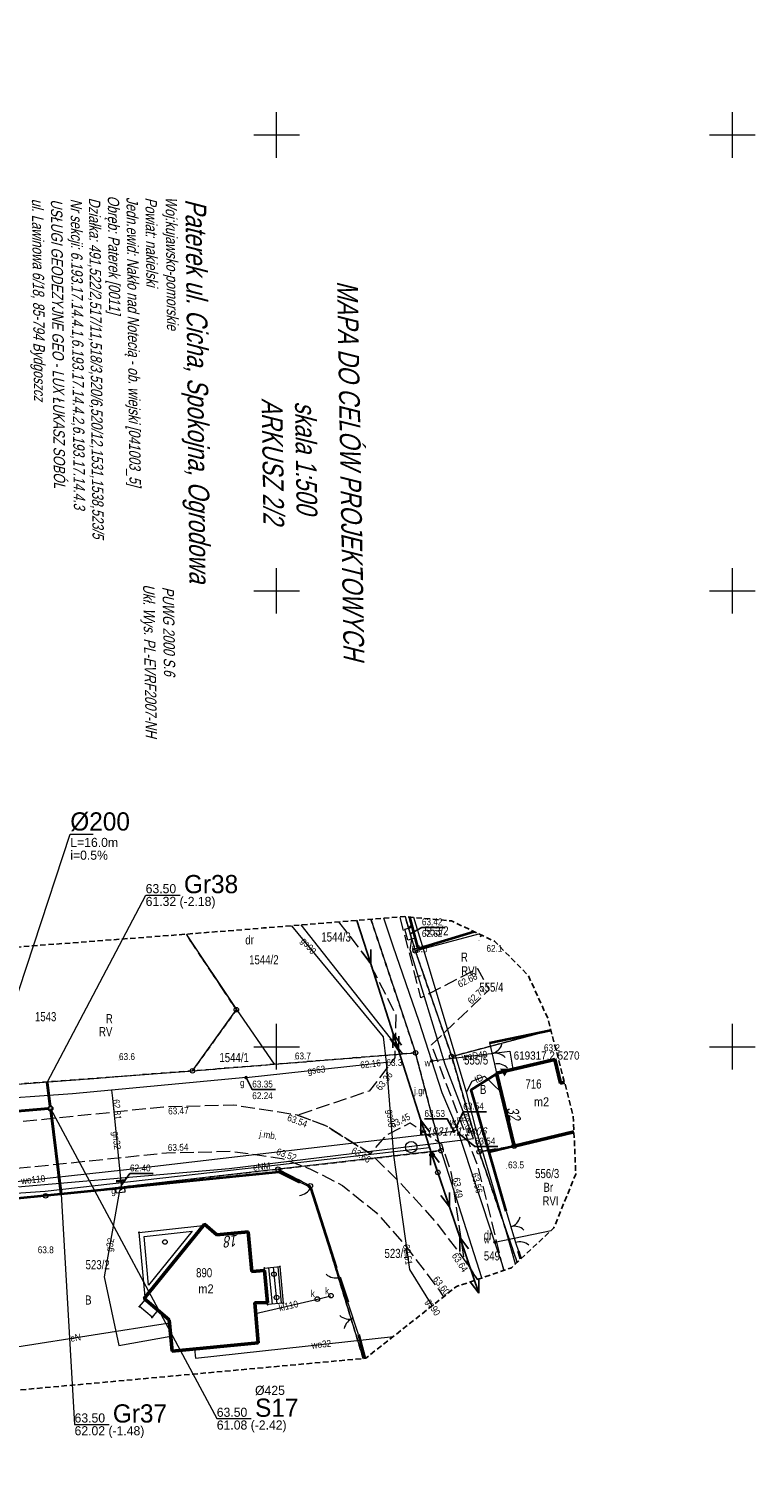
# Model space of a CAD drawing. Header units: metres. Extents: x 6473643 to 6474152, y 5887143 to 5887462.
# Tile 35 of 35: x 6474073 to 6474152, y 5887303 to 5887462. Entities that reach past the tile are written whole.
import ezdxf
from ezdxf.enums import TextEntityAlignment as Align

# ---------------------------------------------------------------- set-up
doc = ezdxf.new("R2010")
doc.units = ezdxf.units.M
doc.header["$MEASUREMENT"] = 0
for name, pattern in [('0.5_0.5', [1, 0.5, -0.5]), ('1.0_0.5', [1.5, 1, -0.5]), ('1.5_0.5', [2, 1.5, -0.5]), ('2', [0.9, 0.6, -0.3]), ('219-500', [0]), ('otob_500', [0]), ('otof_500', [0]), ('suep_nn_500', [0]), ('supp_500', [1, 0.5, -0.5])]:
    doc.linetypes.add(name, pattern=pattern)
doc.layers.get('0').update_dxf_attribs({"color": 2, "linetype": 'CONTINUOUS', "lineweight": 5})
for name, color, linetype in [('000 Inne (niezydentyfikowane)', 7, 'CONTINUOUS'), ('121-Punkt osnowy szczegółowej', 7, 'CONTINUOUS'), ('121-Punkt osnowy szczegółowej-Atr103', 7, 'CONTINUOUS'), ('122-Punkt osnowy szczegółowej', 7, 'CONTINUOUS'), ('122-Punkt osnowy szczegółowej-Atr103', 7, 'CONTINUOUS'), ('202-punkt graniczny', 7, 'CONTINUOUS'), ('203-punkt graniczny', 7, 'CONTINUOUS'), ('209-oznaczenie konturu klasyfikacyjnego', 7, 'CONTINUOUS'), ('210-oznaczenie konturu użytku gruntowego', 7, 'CONTINUOUS'), ('211-numer działki ewidencyjnej', 7, 'CONTINUOUS'), ('217-kontur klasyfikacyjny', 7, 'CONTINUOUS'), ('218-kontur użytku gruntowego', 7, 'CONTINUOUS'), ('219-działka ewidencyjna', 7, 'CONTINUOUS'), ('238-Punkt adresowy budynku', 7, 'CONTINUOUS'), ('311-podpora', 7, 'CONTINUOUS'), ('312-budynek ewidencyjny', 7, 'CONTINUOUS'), ('312-oznaczenie budynku ewidencyjnego', 7, 'CONTINUOUS'), ('312-oznaczenie budynku ewidencyjnego-Atr117', 7, 'CONTINUOUS'), ('352-schody', 7, 'CONTINUOUS'), ('995-Tekst dodatkowy duży', 7, 'CONTINUOUS'), ('996-Tekst dodatkowy mały', 7, 'CONTINUOUS'), ('brama', 7, 'CONTINUOUS'), ('furtka', 7, 'CONTINUOUS'), ('inny obiekt trwale związany z budynkiem (powierzchnia)', 7, 'CONTINUOUS'), ('jezdnia', 7, 'CONTINUOUS'), ('jezdnia-Atr17', 7, 'CONTINUOUS'), ('komora podziemna', 7, 'CONTINUOUS'), ('obudowa ochronna przewodu', 7, 'CONTINUOUS'), ('ogrodzenie trwałe', 7, 'CONTINUOUS'), ('pikieta naturalna', 7, 'CONTINUOUS'), ('pikieta naturalna-Atr2', 7, 'CONTINUOUS'), ('pikieta sztuczna', 7, 'CONTINUOUS'), ('pikieta sztuczna-Atr2', 7, 'CONTINUOUS'), ('przewód elektroenergetyczny niskiego napięcia', 7, 'CONTINUOUS'), ('przewód elektroenergetyczny podziemny', 7, 'CONTINUOUS'), ('przewód elektroenergetyczny podziemny-Atr1', 7, 'CONTINUOUS'), ('przewód gazowy', 7, 'CONTINUOUS'), ('przewód gazowy-Atr1', 7, 'CONTINUOUS'), ('przewód kanalizacyjny', 7, 'CONTINUOUS'), ('przewód kanalizacyjny-Atr1', 7, 'CONTINUOUS'), ('przewód telekomunikacyjny podziemny', 7, 'CONTINUOUS'), ('przewód telekomunikacyjny podziemny-Atr1', 7, 'CONTINUOUS'), ('przewód wodociągowy', 7, 'CONTINUOUS'), ('przewód wodociągowy-Atr1', 7, 'CONTINUOUS'), ('Punkt budynku', 7, 'CONTINUOUS'), ('rzedna', 7, 'CONTINUOUS'), ('rzedna-Atr2', 7, 'CONTINUOUS'), ('rzedna-Atr3', 7, 'CONTINUOUS'), ('SJ_16_Liczby', 7, 'CONTINUOUS'), ('SJ_27_Wymiary', 7, 'CONTINUOUS'), ('SJ_5_Węzły_1', 7, 'CONTINUOUS'), ('skarpa nieumocniona', 7, 'CONTINUOUS'), ('studnia kanalizacyjna', 7, 'CONTINUOUS'), ('studnia kanalizacyjna-Atr17', 7, 'CONTINUOUS'), ('szafa gazowa lub kontener', 7, 'CONTINUOUS'), ('szafa gazowa lub kontener-Atr17', 7, 'CONTINUOUS'), ('słup przewodów napowietrznych', 7, 'CONTINUOUS'), ('taras', 7, 'CONTINUOUS'), ('Wstawianie ramki sekcyjnej z opisem', 7, 'CONTINUOUS'), ('Zakres', 7, 'CONTINUOUS'), ('zasuwa lub zawór', 7, 'CONTINUOUS'), ('zasuwa lub zawór-Atr17', 7, 'CONTINUOUS')]:
    doc.layers.add(name, color=color, linetype=linetype)
for name, color, linetype, lineweight in [('SJ_19_Opis_Pz_1', 7, 'CONTINUOUS', 20), ('SJ_26_Teksty', 7, 'CONTINUOUS', 20), ('SJ_28_Linie_odn', 7, 'CONTINUOUS', 20), ('SJ_8_KS_GRAWITA_1', 34, 'CONTINUOUS', 40), ('SJ_8_KS_PRZYŁĄCZA', 40, 'CONTINUOUS', 40)]:
    doc.layers.add(name, color=color, linetype=linetype, lineweight=lineweight)
doc.styles.add('OPISOWY', font='GOTHIC.TTF')
doc.styles.get("Standard").update_dxf_attribs({"font": 'Working1250', "width": 0.75})
doc.linetypes.add('902-500', pattern='A,3.75,0,[1,ksztalty.shx,S=0.5,R=0,X=0,Y=0],3.75', length=7.5)

# ---------------------------------------------------------------- blocks, each defined once
blk = doc.blocks.new('311')
at = {"color": 0, "linetype": 'Continuous', "lineweight": 0}
blk.add_circle((0, 0), 0.25, dxfattribs=at)
blk = doc.blocks.new('PUNKTBUD')
at = {"color": 0}
blk.add_circle((0, 0), 0.045, dxfattribs=at)
blk = doc.blocks.new('202')
at = {"color": 0, "linetype": 'Continuous', "lineweight": 0}
blk.add_circle((0, 0), 0.25, dxfattribs=at)
blk = doc.blocks.new('203')
at = {"linetype": 'Continuous', "lineweight": 0}
h = blk.add_hatch(color=0, dxfattribs=at)
edge = h.paths.add_edge_path()
edge.add_arc((0, 0), 0.045, 0, 360)
blk = doc.blocks.new('PW01')
at = {"linetype": 'Continuous', "lineweight": 13}
h = blk.add_hatch(color=0, dxfattribs=at)
edge = h.paths.add_edge_path()
edge.add_arc((0, 0), 0.045, 0, 360)
blk = doc.blocks.new('SUEP1')
at = {"color": 0, "linetype": 'Continuous'}
for p, q in [((0, 0), (5, 0)), ((5, 0), (3.5, 0.5)), ((5, 0), (3.5, -0.5)), ((5, 0), (15, 0)), ((15, 0), (13.5, 0.5)), ((15, 0), (13.5, -0.5))]:
    blk.add_line(p, q, dxfattribs=at)
blk = doc.blocks.new('US25')
at = {"linetype": 'Continuous', "lineweight": 0}
h = blk.add_hatch(color=0, dxfattribs=at)
edge = h.paths.add_edge_path()
edge.add_arc((0, 0), 0.2, 0, 360)
blk = doc.blocks.new('OK04')
at = {"color": 0, "linetype": 'Continuous', "lineweight": 0}
blk.add_arc((1.5, 0.001), 1.5, 120, 180, dxfattribs=at)
blk = doc.blocks.new('US20')
at = {"color": 0, "linetype": 'Continuous', "lineweight": 13}
for p, q in [((-0.5, -0.25), (-0.5, 0.25)), ((-0.5, 0.25), (0.5, 0.25)), ((0.5, -0.25), (0.5, 0.25)), ((-0.5, -0.25), (0.5, -0.25))]:
    blk.add_line(p, q, dxfattribs=at)
blk = doc.blocks.new('SM05')
at = {"color": 0, "linetype": 'Continuous', "lineweight": 13}
blk.add_circle((0, 0), 0.25, dxfattribs=at)
blk = doc.blocks.new('OK02')
at = {"color": 0, "linetype": 'Continuous', "lineweight": 0}
for centre, start, end in [((-1.5, 0), 0, 60), ((1.5, 0), 120, 180)]:
    blk.add_arc(centre, 1.5, start, end, dxfattribs=at)
blk = doc.blocks.new('US15')
at = {"color": 0, "linetype": 'Continuous', "lineweight": 13}
blk.add_circle((0, 0), 0.25, dxfattribs=at)
blk = doc.blocks.new('121')
at = {"linetype": 'Continuous', "lineweight": 13}
h = blk.add_hatch(color=0, dxfattribs=at)
edge = h.paths.add_edge_path()
edge.add_arc((0, 0), 0.045, 0, 360)
at = {"color": 0, "linetype": 'Continuous', "lineweight": 13}
blk.add_circle((0, 0), 0.625, dxfattribs=at)
blk = doc.blocks.new('122')
at = {"color": 0, "linetype": 'Continuous', "lineweight": 13, "extrusion": (0, 0, -1)}
blk.add_solid([(0.5, 0.289), (-0.5, 0.289), (0, -0.577)], dxfattribs=at)

msp = doc.modelspace()

# ---------------------------------------------------------------- linework, layer by layer
at = {"layer": '000 Inne (niezydentyfikowane)', "color": 7, "linetype": 'Continuous', "lineweight": 25}
msp.add_line((6474122.5, 5887362.16), (6474122.51, 5887362.14), dxfattribs=at)
at = {"layer": '217-kontur klasyfikacyjny', "color": 3, "linetype": '1.5_0.5', "lineweight": 18, "flags": 128}
for points in [[(6474114.09, 5887364.27), (6474115.22, 5887360.53)], [(6474095.59, 5887354.07), (6474090.07, 5887362.35)], [(6474115.22, 5887360.53), (6474119.21, 5887348.94)], [(6474090.78, 5887347.36), (6474095.59, 5887354.07)], [(6474119.21, 5887348.94), (6474130.09, 5887351.82)], [(6474068.99, 5887345.7), (6474090.78, 5887347.36)], [(6474132.62, 5887340.67), (6474126.07, 5887339.11)], [(6474126.07, 5887339.11), (6474122.22, 5887338.49)], [(6474122.22, 5887338.49), (6474126.39, 5887326.34)]]:
    msp.add_lwpolyline(points, dxfattribs=at)
at = {"layer": '218-kontur użytku gruntowego', "color": 3, "linetype": '0.5_0.5', "lineweight": 18, "flags": 128}
for points in [[(6474114.09, 5887364.27), (6474115.22, 5887360.53)], [(6474115.22, 5887360.53), (6474114.09, 5887364.27)], [(6474115.24, 5887349.33), (6474110.35, 5887363.98)], [(6474110.35, 5887363.98), (6474115.24, 5887349.33)], [(6474090.07, 5887362.35), (6474095.59, 5887354.07)], [(6474095.59, 5887354.07), (6474090.07, 5887362.35)], [(6474115.22, 5887360.53), (6474119.21, 5887348.94)], [(6474119.21, 5887348.94), (6474115.22, 5887360.53)], [(6474095.59, 5887354.07), (6474090.78, 5887347.36)], [(6474090.78, 5887347.36), (6474095.59, 5887354.07)], [(6474119.21, 5887348.94), (6474130.09, 5887351.82)], [(6474130.09, 5887351.82), (6474119.21, 5887348.94)], [(6474099.75, 5887348.08), (6474113.8, 5887349.21)], [(6474113.8, 5887349.21), (6474099.75, 5887348.08)], [(6474113.8, 5887349.21), (6474115.24, 5887349.33)], [(6474115.24, 5887349.33), (6474113.8, 5887349.21)], [(6474118.04, 5887338.61), (6474115.24, 5887349.33)], [(6474115.24, 5887349.33), (6474118.04, 5887338.61)], [(6474119.21, 5887348.94), (6474122.22, 5887338.49)], [(6474122.22, 5887338.49), (6474119.21, 5887348.94)], [(6474090.78, 5887347.36), (6474068.99, 5887345.7)], [(6474068.99, 5887345.7), (6474090.78, 5887347.36)], [(6474090.78, 5887347.36), (6474099.75, 5887348.08)], [(6474099.75, 5887348.08), (6474090.78, 5887347.36)], [(6474126.07, 5887339.11), (6474132.62, 5887340.67)], [(6474132.62, 5887340.67), (6474126.07, 5887339.11)], [(6474122.22, 5887338.49), (6474126.07, 5887339.11)], [(6474126.07, 5887339.11), (6474122.22, 5887338.49)], [(6474100.16, 5887336.57), (6474118.04, 5887338.61)], [(6474118.04, 5887338.61), (6474100.16, 5887336.57)], [(6474122.22, 5887338.49), (6474126.39, 5887326.34)], [(6474126.39, 5887326.34), (6474122.22, 5887338.49)], [(6474100.16, 5887336.57), (6474074.66, 5887333.66)], [(6474074.66, 5887333.66), (6474100.16, 5887336.57)], [(6474103.7, 5887334.74), (6474100.16, 5887336.57)], [(6474100.16, 5887336.57), (6474103.7, 5887334.74)], [(6474109.51, 5887315.82), (6474103.7, 5887334.74)], [(6474103.7, 5887334.74), (6474109.51, 5887315.82)], [(6474074.66, 5887333.66), (6474066.08, 5887333.06)], [(6474066.08, 5887333.06), (6474074.66, 5887333.66)]]:
    msp.add_lwpolyline(points, dxfattribs=at)
at = {"layer": '219-działka ewidencyjna', "color": 7, "linetype": '219-500', "lineweight": 18, "flags": 128}
for points in [[(6474114.09, 5887364.27), (6474115.22, 5887360.53)], [(6474102.65, 5887363.36), (6474113.8, 5887349.21)], [(6474110.35, 5887363.98), (6474115.24, 5887349.33)], [(6474090.07, 5887362.35), (6474095.59, 5887354.07)], [(6474115.22, 5887360.53), (6474122.19, 5887362.38)], [(6474115.22, 5887360.53), (6474119.21, 5887348.94)], [(6474090.78, 5887347.36), (6474095.59, 5887354.07)], [(6474095.59, 5887354.07), (6474099.75, 5887348.08)], [(6474119.21, 5887348.94), (6474130.09, 5887351.82)], [(6474099.75, 5887348.08), (6474113.8, 5887349.21)], [(6474113.8, 5887349.21), (6474115.24, 5887349.33)], [(6474118.04, 5887338.61), (6474115.24, 5887349.33)], [(6474119.21, 5887348.94), (6474122.22, 5887338.49)], [(6474050.05, 5887344.26), (6474090.78, 5887347.36)], [(6474090.78, 5887347.36), (6474099.75, 5887348.08)], [(6474126.07, 5887339.11), (6474132.62, 5887340.67)], [(6474122.22, 5887338.49), (6474126.07, 5887339.11)], [(6474118.04, 5887338.61), (6474100.16, 5887336.57)], [(6474122.5, 5887324.65), (6474118.04, 5887338.61)], [(6474122.22, 5887338.49), (6474126.39, 5887326.34)], [(6474100.16, 5887336.57), (6474074.66, 5887333.66)], [(6474100.16, 5887336.57), (6474103.7, 5887334.74)], [(6474103.7, 5887334.74), (6474109.51, 5887315.82)], [(6474074.66, 5887333.66), (6474066.08, 5887333.06)]]:
    msp.add_lwpolyline(points, dxfattribs=at)
at = {"layer": '312-budynek ewidencyjny', "color": 7, "linetype": 'Continuous', "lineweight": 50, "flags": 128}
for points in [[(6474124.13, 5887347.12), (6474130.51, 5887348.6)], [(6474130.51, 5887348.6), (6474131.13, 5887346.02)], [(6474126.07, 5887339.11), (6474124.13, 5887347.12)], [(6474131.13, 5887346.02), (6474131.58, 5887346.13)], [(6474132.62, 5887340.67), (6474126.07, 5887339.11)], [(6474085.46, 5887322.4), (6474092.09, 5887330.55)], [(6474092.09, 5887330.55), (6474093.45, 5887329.36)], [(6474093.45, 5887329.36), (6474096.88, 5887329.7)], [(6474096.88, 5887329.7), (6474097.27, 5887325.36)], [(6474097.27, 5887325.36), (6474098.68, 5887325.47)], [(6474098.68, 5887325.47), (6474099, 5887321.95)], [(6474088.23, 5887320.04), (6474085.46, 5887322.4)], [(6474099, 5887321.95), (6474097.6, 5887321.93)], [(6474097.6, 5887321.93), (6474097.98, 5887317.52)], [(6474088.55, 5887316.62), (6474088.23, 5887320.04)], [(6474097.98, 5887317.52), (6474088.55, 5887316.62)]]:
    msp.add_lwpolyline(points, dxfattribs=at)
at = {"layer": '352-schody', "color": 7, "linetype": 'Continuous', "lineweight": 18, "flags": 128}
msp.add_lwpolyline([(6474098.68, 5887325.47), (6474098.66, 5887325.72), (6474100.37, 5887325.89), (6474100.71, 5887321.88), (6474099.02, 5887321.75), (6474099, 5887321.95)], close=True, dxfattribs=at)
msp.add_lwpolyline([(6474098.68, 5887325.47), (6474098.66, 5887325.72), (6474100.37, 5887325.89), (6474100.71, 5887321.88), (6474099.02, 5887321.75), (6474099, 5887321.95)], close=True, dxfattribs=at)
for points in [[(6474099.13, 5887325.77), (6474099.52, 5887321.79)], [(6474099.62, 5887325.82), (6474100.02, 5887321.83)], [(6474100.12, 5887325.87), (6474100.52, 5887321.87)]]:
    msp.add_lwpolyline(points, dxfattribs=at)
at = {"layer": 'brama', "color": 7, "linetype": 'otob_500', "lineweight": 18, "flags": 128}
for points in [[(6474123.36, 5887350.43), (6474123.9, 5887348.09)], [(6474125.17, 5887331.99), (6474126.2, 5887328.52)], [(6474109, 5887318.46), (6474107.82, 5887321.98)]]:
    msp.add_lwpolyline(points, dxfattribs=at)
at = {"layer": 'furtka', "color": 7, "linetype": 'otof_500', "lineweight": 18, "flags": 128}
for points in [[(6474123.9, 5887348.09), (6474124.13, 5887347.12)], [(6474103.74, 5887334.56), (6474102.5, 5887335.15)], [(6474126.2, 5887328.52), (6474126.54, 5887327.57)], [(6474106.9, 5887324.72), (6474106.58, 5887325.77)]]:
    msp.add_lwpolyline(points, dxfattribs=at)
at = {"layer": 'inny obiekt trwale związany z budynkiem (powierzchnia)', "color": 7, "linetype": 'Continuous', "lineweight": 18, "flags": 128}
msp.add_lwpolyline([(6474085.62, 5887322.28), (6474086.99, 5887321.1), (6474086.34, 5887320.34), (6474084.97, 5887321.51)], close=True, dxfattribs=at)
at = {"layer": 'jezdnia', "color": 7, "linetype": '1.5_0.5', "lineweight": 18, "flags": 128}
for points in [[(6474124.94, 5887325.48), (6474122.16, 5887336.67), (6474117, 5887350.2), (6474123.33, 5887356.25), (6474122.06, 5887358.56), (6474115.84, 5887355.37), (6474113.55, 5887364.24)], [(6474106.8, 5887363.7), (6474110.03, 5887359.53), (6474113.1, 5887353.47), (6474112.96, 5887348.8), (6474110.17, 5887345.14), (6474102.31, 5887342.51)], [(6474122.03, 5887324.49), (6474120.55, 5887326.76), (6474117.54, 5887330.74), (6474113.54, 5887335.1), (6474110.31, 5887338.27), (6474105.44, 5887341.32), (6474102.31, 5887342.51), (6474095.26, 5887343.6), (6474087.6, 5887343.39), (6474066.32, 5887341.18), (6474047.98, 5887339.31), (6474048.51, 5887334.31), (6474066.62, 5887336.17), (6474087.92, 5887338.37), (6474095.04, 5887338.54), (6474100.59, 5887337.76), (6474103.66, 5887336.63), (6474107.22, 5887334.79), (6474110.93, 5887331.83), (6474113.93, 5887328.45), (6474117.75, 5887323.42), (6474118.32, 5887322.59)], [(6474102.31, 5887342.51), (6474105.44, 5887341.32), (6474110.31, 5887338.27), (6474112.12, 5887340.36), (6474114.66, 5887341.66), (6474118.09, 5887339.34), (6474119.16, 5887336.1), (6474120.55, 5887326.76), (6474122.03, 5887324.49)]]:
    msp.add_lwpolyline(points, dxfattribs=at)
at = {"layer": 'komora podziemna', "color": 30, "linetype": 'Continuous', "lineweight": 18, "flags": 128}
msp.add_lwpolyline([(6474114.4, 5887361.69), (6474114.08, 5887362.89), (6474114.88, 5887363.11), (6474115.2, 5887361.91)], close=True, dxfattribs=at)
at = {"layer": 'obudowa ochronna przewodu', "color": 7, "linetype": 'Continuous', "lineweight": 35, "flags": 128}
msp.add_lwpolyline([(6474083.39, 5887335.33), (6474082.4, 5887335.23)], dxfattribs=at)
at = {"layer": 'ogrodzenie trwałe', "color": 7, "linetype": '902-500', "lineweight": 35, "flags": 128}
for points in [[(6474115.54, 5887360.78), (6474114.62, 5887364.22)], [(6474115.54, 5887360.78), (6474121.67, 5887362.63)], [(6474123.36, 5887350.43), (6474130.09, 5887351.83)], [(6474125.17, 5887331.99), (6474123.32, 5887338.43), (6474121.36, 5887345.28), (6474124.01, 5887346.96)], [(6474126.07, 5887339.11), (6474123.32, 5887338.43)], [(6474062.8, 5887332.58), (6474066.37, 5887332.88), (6474079.63, 5887334.19), (6474100.23, 5887336.27), (6474102.5, 5887335.15)], [(6474106.58, 5887325.77), (6474103.74, 5887334.56)], [(6474126.8, 5887326.73), (6474126.72, 5887326.99), (6474126.54, 5887327.57)], [(6474106.9, 5887324.72), (6474107.82, 5887321.98)], [(6474109, 5887318.46), (6474109.68, 5887315.83)]]:
    msp.add_lwpolyline(points, dxfattribs=at)
at = {"layer": 'przewód elektroenergetyczny niskiego napięcia', "color": 1, "linetype": 'suep_nn_500', "lineweight": 18, "flags": 128}
for points in [[(6474117.37, 5887337.18), (6474108.8, 5887363.86)], [(6474121.72, 5887324.38), (6474117.37, 5887337.18)]]:
    msp.add_lwpolyline(points, dxfattribs=at)
at = {"layer": 'przewód elektroenergetyczny podziemny', "color": 1, "linetype": 'Continuous', "lineweight": 18, "flags": 128}
for points in [[(6474066.93, 5887333.09), (6474066.59, 5887333.6), (6474074.61, 5887334.16), (6474100.1, 5887337.07), (6474116.79, 5887338.97), (6474117.05, 5887338.13)], [(6474066.35, 5887333.08), (6474071.51, 5887317.08), (6474088.25, 5887319.74)]]:
    msp.add_lwpolyline(points, dxfattribs=at)
at = {"layer": 'przewód gazowy', "color": 40, "linetype": 'Continuous', "lineweight": 18, "flags": 128}
for points in [[(6474117.08, 5887321.61), (6474114.61, 5887325.58), (6474112.88, 5887338.13), (6474112.05, 5887348.32), (6474111.74, 5887351.08), (6474101.69, 5887363.28)], [(6474096.65, 5887346.62), (6474112.05, 5887348.32)], [(6474096.65, 5887346.62), (6474081.89, 5887345.23), (6474077.63, 5887344.83), (6474067.23, 5887344.11), (6474062.15, 5887343.68), (6474059.03, 5887343.45), (6474048.32, 5887342.59), (6474040.31, 5887341.93), (6474021.33, 5887340.35), (6474004.83, 5887338.97), (6473984.21, 5887337.4), (6473964.97, 5887335.92)], [(6474081.89, 5887345.23), (6474082, 5887344.35), (6474082.94, 5887334.8), (6474083.01, 5887334.4), (6474082.88, 5887334.28)], [(6474082.88, 5887334.28), (6474082.77, 5887334.23), (6474081.09, 5887324.76), (6474082.7, 5887317.25), (6474088.4, 5887318.26)]]:
    msp.add_lwpolyline(points, dxfattribs=at)
at = {"layer": 'przewód kanalizacyjny', "color": 34, "linetype": 'Continuous', "lineweight": 18, "flags": 128}
msp.add_lwpolyline([(6474097.7, 5887320.76), (6474104.48, 5887322.33), (6474105.97, 5887322.7)], dxfattribs=at)
at = {"layer": 'przewód telekomunikacyjny podziemny', "color": 30, "linetype": 'Continuous', "lineweight": 18, "flags": 128}
for points in [[(6474114.81, 5887363.42), (6474114.47, 5887363), (6474114.64, 5887362.4)], [(6474126.21, 5887326.17), (6474125.23, 5887329.66), (6474121.82, 5887341.18), (6474120.82, 5887345.03), (6474116.51, 5887359.4), (6474115.06, 5887364.18)], [(6474116.64, 5887339.33), (6474121.59, 5887339.94), (6474118.51, 5887348.04), (6474114.67, 5887360.62), (6474114.83, 5887361.79), (6474114.64, 5887362.4)], [(6474120.82, 5887345.03), (6474121.46, 5887346.23), (6474122.81, 5887346.79), (6474124.64, 5887345.02)], [(6474037, 5887331.79), (6474066.07, 5887334.16), (6474094.81, 5887336.66), (6474116.64, 5887339.33)], [(6474117.05, 5887338.13), (6474116.64, 5887339.33)]]:
    msp.add_lwpolyline(points, dxfattribs=at)
at = {"layer": 'przewód wodociągowy', "color": 5, "linetype": 'Continuous', "lineweight": 18, "flags": 128}
for points in [[(6474119.74, 5887341.25), (6474118.16, 5887344.96), (6474117.03, 5887348.45), (6474115.63, 5887352.78), (6474112.78, 5887361.02), (6474111.75, 5887364.09)], [(6474117.03, 5887348.45), (6474125.57, 5887349.52), (6474125.9, 5887347.53)], [(6473894.99, 5887322.95), (6473895.45, 5887322.98), (6473912.47, 5887324.07), (6473957.87, 5887327.18), (6473965.86, 5887327.43), (6474003.73, 5887330.74), (6474009.58, 5887331.25), (6474041.52, 5887332.81), (6474064.41, 5887334.75), (6474069.77, 5887335.05), (6474083.22, 5887336.49), (6474119.44, 5887340.74)], [(6474119.83, 5887340.89), (6474119.44, 5887340.74)], [(6474124.96, 5887325.48), (6474124.76, 5887326.19), (6474123.95, 5887328.58), (6474119.98, 5887340.5), (6474119.83, 5887340.89), (6474119.74, 5887341.25)], [(6474123.95, 5887328.58), (6474130.14, 5887329.87)], [(6474091.01, 5887316.86), (6474091.11, 5887315.86), (6474112.82, 5887318.24)]]:
    msp.add_lwpolyline(points, dxfattribs=at)
at = {"layer": 'rzedna-Atr2', "color": 7, "flags": 128}
for points in [[(6474114.64, 5887362.4), (6474115.94, 5887363.09), (6474118.48, 5887363.09)], [(6474096.65, 5887346.62), (6474097.33, 5887345.3), (6474099.87, 5887345.3)], [(6474119.44, 5887340.74), (6474118.73, 5887342.08), (6474116.22, 5887342.08)], [(6474119.75, 5887341.24), (6474120.48, 5887342.88), (6474123.02, 5887342.88)], [(6474119.98, 5887340.5), (6474121.74, 5887339.05), (6474124.28, 5887339.05)], [(6474082.94, 5887334.8), (6474083.92, 5887336.1), (6474086.45, 5887336.1)]]:
    msp.add_lwpolyline(points, dxfattribs=at)
at = {"layer": 'SJ_26_Teksty'}
for p, q in [((6474067.25, 5887342.6), (6474077.37, 5887373.31)), ((6474077.37, 5887373.31), (6474079.87, 5887373.31))]:
    msp.add_line(p, q, dxfattribs=at)
at = {"layer": 'SJ_28_Linie_odn'}
for points in [[(6474074.85, 5887346.1), (6474085.64, 5887366.64), (6474089.42, 5887366.64)], [(6474075.2, 5887343.24), (6474093.44, 5887309.22), (6474097.22, 5887309.22)], [(6474076.38, 5887333.85), (6474077.84, 5887308.59), (6474081.62, 5887308.59)]]:
    msp.add_lwpolyline(points, dxfattribs=at)
at = {"layer": 'SJ_5_Węzły_1'}
for radius in [0.266, 0.212]:
    msp.add_circle((6474075.2, 5887343.24), radius, dxfattribs=at)
at = {"layer": 'SJ_8_KS_GRAWITA_1'}
msp.add_line((6474074.99, 5887343.22), (6474059.5, 5887341.97), dxfattribs=at)
at = {"layer": 'SJ_8_KS_PRZYŁĄCZA'}
for p, q in [((6474074.85, 5887346.1), (6474075.18, 5887343.45)), ((6474076.38, 5887333.85), (6474075.23, 5887343.03))]:
    msp.add_line(p, q, dxfattribs=at)
at = {"layer": 'skarpa nieumocniona', "color": 7, "linetype": '1.0_0.5', "lineweight": 18, "flags": 128}
msp.add_lwpolyline([(6474122.63, 5887362.18), (6474122.35, 5887362.08), (6474122.58, 5887362.2)], close=True, dxfattribs=at)
msp.add_lwpolyline([(6474122.63, 5887362.18), (6474122.35, 5887362.08), (6474122.58, 5887362.2)], close=True, dxfattribs=at)
at = {"layer": 'słup przewodów napowietrznych', "color": 7, "linetype": 'supp_500', "lineweight": 18, "flags": 128}
msp.add_lwpolyline([(6474117.05, 5887338.13), (6474117.69, 5887336.22)], dxfattribs=at)
at = {"layer": 'taras', "color": 0, "lineweight": 18}
for p, q in [((6474084.93, 5887329.64), (6474091.9, 5887330.4)), ((6474085.57, 5887322.57), (6474084.93, 5887329.64)), ((6474085.47, 5887329.2), (6474090.75, 5887329.77)), ((6474091.9, 5887330.4), (6474085.57, 5887322.57)), ((6474090.75, 5887329.77), (6474085.96, 5887323.84)), ((6474085.96, 5887323.84), (6474085.47, 5887329.2))]:
    msp.add_line(p, q, dxfattribs=at)
at = {"layer": 'Wstawianie ramki sekcyjnej z opisem', "color": 7, "linetype": 'Continuous', "lineweight": 13, "flags": 128}
for points in [[(6474100, 5887447.5), (6474100, 5887452.5)], [(6474150, 5887447.5), (6474150, 5887452.5)], [(6474097.5, 5887450), (6474102.5, 5887450)], [(6474147.5, 5887450), (6474152.5, 5887450)], [(6474100, 5887397.5), (6474100, 5887402.5)], [(6474150, 5887397.5), (6474150, 5887402.5)], [(6474097.5, 5887400), (6474102.5, 5887400)], [(6474147.5, 5887400), (6474152.5, 5887400)], [(6474100, 5887347.5), (6474100, 5887352.5)], [(6474150, 5887347.5), (6474150, 5887352.5)], [(6474097.5, 5887350), (6474102.5, 5887350)], [(6474147.5, 5887350), (6474152.5, 5887350)]]:
    msp.add_lwpolyline(points, dxfattribs=at)
at = {"layer": 'Zakres', "color": 5, "linetype": '2', "lineweight": 25, "flags": 128}
msp.add_lwpolyline([(6473676.81, 5887213.41), (6473667.74, 5887202.78), (6473659.01, 5887210.45), (6473646.22, 5887197.22), (6473711.04, 5887142.9), (6473724.09, 5887158.77), (6473713.27, 5887167.89), (6473715.19, 5887174.47), (6473715.74, 5887184.78), (6473715.02, 5887190.22), (6473713.69, 5887194.31), (6473713.69, 5887194.33), (6473711.51, 5887200.99), (6473711.05, 5887203.97), (6473710.6, 5887215.32), (6473712.4, 5887257.5), (6473712.5, 5887259.36), (6473715.25, 5887262.64), (6473716.97, 5887268.72), (6473717.54, 5887277.85), (6473718.7, 5887278.96), (6473734.03, 5887282.03), (6473761.49, 5887287.53), (6473786, 5887292.44), (6473816.32, 5887298.52), (6473820.72, 5887299.06), (6473856.75, 5887303.47), (6473865.02, 5887304.48), (6473879.04, 5887305.39), (6473905.86, 5887307.1), (6473929.16, 5887308.6), (6473952.76, 5887310.13), (6474012.11, 5887313.94), (6474012.19, 5887313.95), (6474034, 5887315.47), (6474034.15, 5887315.48), (6474067.2, 5887318.1), (6474070.83, 5887312.27), (6474109.78, 5887315.84), (6474119.74, 5887323.71), (6474125.77, 5887325.76), (6474130.41, 5887330.13), (6474132.82, 5887336.03), (6474132.55, 5887342.4), (6474129.75, 5887353.12), (6474127.58, 5887357.86), (6474123.91, 5887361.57), (6474119.19, 5887363.8), (6474113.99, 5887364.28), (6474112.58, 5887364.16), (6474098.55, 5887363.03), (6474089.61, 5887362.31), (6474048.91, 5887359.22), (6474048.87, 5887359.21), (6474015.96, 5887356.62), (6474003.54, 5887355.64), (6473983.11, 5887354.1), (6473951.21, 5887351.69), (6473913.79, 5887348.86), (6473912.21, 5887362.74), (6473912.21, 5887362.79), (6473909.47, 5887386.25), (6473908.51, 5887394.39), (6473921.49, 5887396.5), (6473947.61, 5887400.73), (6473971.66, 5887401.95), (6473989.34, 5887403.75), (6473994.99, 5887406.17), (6473999.9, 5887409.71), (6474003.01, 5887414.9), (6474003.81, 5887420.89), (6474002.18, 5887426.72), (6473998.38, 5887431.43), (6473993.03, 5887434.25), (6473960.42, 5887443.72), (6473954.98, 5887444.27), (6473941.62, 5887443.14), (6473941.16, 5887443.09), (6473938.74, 5887442.81), (6473932.71, 5887440.75), (6473928.97, 5887437.22), (6473827.76, 5887420.81), (6473827.74, 5887420.8), (6473818.01, 5887419.22), (6473821.59, 5887430.98), (6473827.8, 5887454.06), (6473804.74, 5887461.63), (6473793.55, 5887426.22), (6473796.12, 5887415.68), (6473722.82, 5887403.78), (6473688.63, 5887399.87), (6473687.59, 5887392.13), (6473687.54, 5887391.78), (6473687.03, 5887387.21), (6473674.53, 5887374.58), (6473675.94, 5887343.54), (6473681.38, 5887331.77), (6473680.33, 5887310.02), (6473679.31, 5887290.85), (6473677.82, 5887267.61), (6473677.79, 5887266.94), (6473677.55, 5887254.53), (6473677.46, 5887250.52), (6473677.46, 5887250.48), (6473677.12, 5887232.81), (6473677.12, 5887232.77), (6473676.91, 5887220.36), (6473676.91, 5887220.34), (6473676.81, 5887213.91)], close=True, dxfattribs=at)

# ---------------------------------------------------------------- block references
at = {"layer": '121-Punkt osnowy szczegółowej', "color": 7, "linetype": 'Continuous', "lineweight": 18}
msp.add_blockref('121', (6474114.77, 5887339), dxfattribs=at)
at = {"layer": '122-Punkt osnowy szczegółowej', "color": 7, "linetype": 'Continuous', "lineweight": 18}
msp.add_blockref('122', (6474125.01, 5887347.32), dxfattribs=at)
at = {"layer": '202-punkt graniczny', "color": 7, "linetype": 'Continuous', "lineweight": 18}
for p in [(6474115.22, 5887360.53), (6474095.59, 5887354.07), (6474115.24, 5887349.33), (6474119.21, 5887348.94), (6474090.78, 5887347.36), (6474126.07, 5887339.11), (6474118.04, 5887338.61), (6474122.22, 5887338.49), (6474100.16, 5887336.57), (6474103.7, 5887334.74), (6474074.66, 5887333.66)]:
    msp.add_blockref('202', p, dxfattribs=at)
at = {"layer": '203-punkt graniczny', "color": 7, "linetype": 'Continuous', "lineweight": 18}
for p in [(6474113.8, 5887349.21), (6474099.75, 5887348.08)]:
    msp.add_blockref('203', p, dxfattribs=at)
at = {"layer": '311-podpora', "color": 7, "linetype": 'Continuous', "lineweight": 18}
for p in [(6474087.75, 5887328.59), (6474099.71, 5887325.07), (6474100, 5887322.51)]:
    msp.add_blockref('311', p, dxfattribs=at)
at = {"layer": 'brama', "color": 7, "linetype": 'Continuous', "lineweight": 18}
for p, rotation in [((6474123.63, 5887349.26), 282.9949999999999), ((6474125.68, 5887330.25), 286.5319999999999), ((6474108.41, 5887320.22), 108.533)]:
    msp.add_blockref('OK02', p, dxfattribs=dict(at, rotation=rotation))
at = {"layer": 'furtka', "color": 7, "linetype": 'Continuous', "lineweight": 18}
for p, rotation in [((6474123.9, 5887348.09), 283.339), ((6474103.74, 5887334.56), 154.555), ((6474126.2, 5887328.52), 289.692), ((6474106.9, 5887324.72), 106.949)]:
    msp.add_blockref('OK04', p, dxfattribs=dict(at, rotation=rotation))
at = {"layer": 'pikieta naturalna', "color": 7, "linetype": 'Continuous', "lineweight": 13}
for p in [(6474122.19, 5887361.64), (6474114.8, 5887360.37), (6474082.71, 5887348.55), (6474102.01, 5887348.62), (6474129.27, 5887349.48), (6474112.05, 5887347.9), (6474125.24, 5887336.62)]:
    msp.add_blockref('PW01', p, dxfattribs=at)
at = {"layer": 'pikieta sztuczna', "color": 7, "linetype": 'Continuous', "lineweight": 13}
for p in [(6474122.06, 5887358.56), (6474123.33, 5887356.25), (6474110.17, 5887345.14), (6474087.6, 5887343.39), (6474102.31, 5887342.51), (6474114.66, 5887341.66), (6474087.92, 5887338.37), (6474100.59, 5887337.76), (6474110.31, 5887338.27), (6474119.16, 5887336.1), (6474122.16, 5887336.67), (6474120.55, 5887326.76), (6474117.75, 5887323.42)]:
    msp.add_blockref('PW01', p, dxfattribs=at)
at = {"layer": 'przewód elektroenergetyczny niskiego napięcia', "color": 1, "linetype": 'Continuous', "lineweight": 18}
for p, rotation in [((6474108.8, 5887363.86), 287.808), ((6474117.37, 5887337.18), 107.808), ((6474121.72, 5887324.38), 108.797), ((6474117.37, 5887337.18), 288.7970000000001)]:
    msp.add_blockref('SUEP1', p, dxfattribs=dict(at, rotation=rotation))
at = {"layer": 'Punkt budynku', "color": 5, "linetype": 'Continuous', "lineweight": 18}
for p in [(6474130.51, 5887348.6), (6474124.13, 5887347.12), (6474131.13, 5887346.02), (6474126.07, 5887339.11), (6474084.93, 5887329.64), (6474091.9, 5887330.4), (6474092.09, 5887330.55), (6474093.45, 5887329.36), (6474096.88, 5887329.7), (6474097.27, 5887325.36), (6474098.66, 5887325.72), (6474098.68, 5887325.47), (6474100.37, 5887325.89), (6474084.97, 5887321.51), (6474085.46, 5887322.4), (6474085.57, 5887322.57), (6474085.62, 5887322.28), (6474097.6, 5887321.93), (6474099, 5887321.95), (6474099.02, 5887321.75), (6474100.71, 5887321.88), (6474086.34, 5887320.34), (6474086.99, 5887321.1), (6474088.23, 5887320.04), (6474097.98, 5887317.52), (6474088.55, 5887316.62)]:
    msp.add_blockref('PUNKTBUD', p, dxfattribs=at)
at = {"layer": 'rzedna', "color": 7, "linetype": 'Continuous', "lineweight": 18}
for p in [(6474114.64, 5887362.4), (6474112.05, 5887348.32), (6474096.65, 5887346.62), (6474082, 5887344.35), (6474119.44, 5887340.74), (6474119.75, 5887341.24), (6474119.98, 5887340.5), (6474121.59, 5887339.94), (6474082.94, 5887334.8), (6474114.61, 5887325.58)]:
    msp.add_blockref('PW01', p, dxfattribs=at)
at = {"layer": 'studnia kanalizacyjna', "color": 34, "linetype": 'Continuous', "lineweight": 18}
for p in [(6474104.48, 5887322.33), (6474105.97, 5887322.7)]:
    msp.add_blockref('US15', p, dxfattribs=at)
at = {"layer": 'szafa gazowa lub kontener', "color": 40, "linetype": 'Continuous', "lineweight": 18, "rotation": 5.599}
msp.add_blockref('US20', (6474082.88, 5887334.28), dxfattribs=at)
at = {"layer": 'słup przewodów napowietrznych', "color": 7, "linetype": 'Continuous', "lineweight": 18}
for p in [(6474117.05, 5887338.13), (6474117.69, 5887336.22)]:
    msp.add_blockref('SM05', p, dxfattribs=at)
at = {"layer": 'zasuwa lub zawór', "color": 5, "linetype": 'Continuous', "lineweight": 18}
for p in [(6474117.03, 5887348.45), (6474119.44, 5887340.74), (6474119.75, 5887341.24), (6474119.98, 5887340.5), (6474123.95, 5887328.58)]:
    msp.add_blockref('US25', p, dxfattribs=at)
at = {"layer": 'zasuwa lub zawór', "color": 40, "linetype": 'Continuous', "lineweight": 18}
msp.add_blockref('US25', (6474096.65, 5887346.62), dxfattribs=at)

# ---------------------------------------------------------------- texts
at = {"layer": '121-Punkt osnowy szczegółowej-Atr103', "color": 7, "oblique": 15, "width": 0.9}
msp.add_text('619317.1.1406', height=0.9, dxfattribs=at).set_placement((6474115.77, 5887340), align=Align.BOTTOM_LEFT)
at = {"layer": '122-Punkt osnowy szczegółowej-Atr103', "color": 7, "width": 0.9}
msp.add_text('619317.2.5270', height=0.9, dxfattribs=at).set_placement((6474126.01, 5887348.32), align=Align.BOTTOM_LEFT)
at = {"layer": '209-oznaczenie konturu klasyfikacyjnego', "color": 3, "linetype": 'Continuous', "lineweight": 18, "width": 0.79}
for s, p in [('RVI', (6474120.25, 5887357.82)), ('RV', (6474080.52, 5887351.16)), ('RVI', (6474129.17, 5887332.6))]:
    msp.add_text(s, height=1, dxfattribs=at).set_placement(p)
at = {"layer": '210-oznaczenie konturu użytku gruntowego', "color": 3, "linetype": 'Continuous', "lineweight": 18, "width": 0.79}
for s, p in [('dr', (6474096.57, 5887361.22)), ('R', (6474120.22, 5887359.33)), ('R', (6474081.27, 5887352.58)), ('B', (6474122.31, 5887344.82)), ('Br', (6474129.28, 5887334.09)), ('dr', (6474122.73, 5887328.85)), ('B', (6474079, 5887321.73))]:
    msp.add_text(s, height=1, dxfattribs=at).set_placement(p)
at = {"layer": '211-numer działki ewidencyjnej', "color": 7, "linetype": 'Continuous', "lineweight": 18, "width": 0.79}
for s, p in [('1544/3', (6474104.91, 5887361.54)), ('553/2', (6474116.22, 5887362.21)), ('1544/2', (6474096.99, 5887359.04)), ('555/4', (6474122.24, 5887356.04)), ('1543', (6474073.49, 5887352.8)), ('1544/1', (6474093.73, 5887348.32)), ('555/5', (6474120.57, 5887348.05)), ('556/3', (6474128.36, 5887335.6)), ('523/1', (6474111.84, 5887326.84)), ('523/2', (6474079.05, 5887325.6)), ('549', (6474122.74, 5887326.57))]:
    msp.add_text(s, height=1, dxfattribs=at).set_placement(p)
at = {"layer": '238-Punkt adresowy budynku', "color": 7, "linetype": 'Continuous', "lineweight": 25, "oblique": 15, "width": 0.79}
for s, rotation, p in [('32', 283.362, (6474125.4, 5887342.57)), ('18', 186.486, (6474094.99, 5887329.31))]:
    msp.add_text(s, height=1.25, rotation=rotation, dxfattribs=at).set_placement(p, align=Align.CENTER)
at = {"layer": '312-oznaczenie budynku ewidencyjnego', "color": 7, "linetype": 'Continuous', "lineweight": 18, "width": 0.79}
for s, p in [('716', (6474127.3, 5887345.42)), ('890', (6474091.17, 5887324.72))]:
    msp.add_text(s, height=1, dxfattribs=at).set_placement(p)
at = {"layer": '312-oznaczenie budynku ewidencyjnego-Atr117', "color": 7, "width": 0.9}
msp.add_text('m2', height=1, dxfattribs=at).set_placement((6474129.06, 5887343.96), align=Align.MIDDLE_CENTER)
msp.add_text('m2', height=1, dxfattribs=at).set_placement((6474091.42, 5887322.95))
at = {"layer": '995-Tekst dodatkowy duży', "color": 7, "linetype": 'Continuous', "lineweight": 35, "oblique": 15, "width": 0.79}
for s, rotation, p in [('Paterek ul. Cicha, Spokojna, Ogrodowa', 270.612, (6474090, 5887442.97)), ('MAPA DO CELÓW PROJEKTOWYCH', 271, (6474106.63, 5887433.98)), ('ARKUSZ 2/2', 270.845, (6474098.36, 5887421.11)), ('skala 1:500', 270.845, (6474102.02, 5887420.76))]:
    msp.add_text(s, height=2.275, rotation=rotation, dxfattribs=at).set_placement(p)
at = {"layer": '996-Tekst dodatkowy mały', "color": 7, "linetype": 'Continuous', "lineweight": 13, "oblique": 15, "width": 0.79}
for s, rotation, p in [('Obręb: Paterek [0011]', 270.612, (6474081.48, 5887443.35)), ('ul. Lawinowa 6/18, 85-794 Bydgoszcz', 270.612, (6474073.16, 5887443)), ('USŁUGI GEODEZYJNE GEO - LUX ŁUKASZ SOBÓL', 270.612, (6474075.24, 5887442.95)), ('Nr sekcji: 6.193.17.14.4.1,6.193.17.14.4.2,6.193.17.14.4.3', 270.612, (6474077.4, 5887443)), ('Działka: 491,522/2,517/11,518/3,520/6,520/12,1531,1538,523/5', 270.612, (6474079.41, 5887443.11)), ('Jedn.ewid: Nakło nad Notecią - ob. wiejski [041003_5]', 270.612, (6474083.53, 5887443.18)), ('Powiat: nakielski', 270.612, (6474085.61, 5887443.14)), ('Woj:kujawsko-pomorskie', 270.612, (6474087.82, 5887443.22)), ('Ukł. Wys. PL-EVRF2007-NH', 271, (6474085.35, 5887400.73)), ('PUWG 2000 S.6    ', 271, (6474087.48, 5887400.44))]:
    msp.add_text(s, height=1.25, rotation=rotation, dxfattribs=at).set_placement(p)
at = {"layer": 'jezdnia-Atr17', "color": 7, "width": 0.9}
msp.add_text('j.gr.', height=0.75, dxfattribs=at).set_placement((6474115.08, 5887344.79))
msp.add_text('j.gr.', height=0.75, dxfattribs=at).set_placement((6474115.08, 5887344.79))
msp.add_text('j.gr.', height=0.75, dxfattribs=at).set_placement((6474115.08, 5887344.79))
msp.add_text('j.mb.', height=0.75, rotation=351.211, dxfattribs=at).set_placement((6474098.07, 5887340.11))
at = {"layer": 'pikieta naturalna-Atr2', "color": 7, "width": 0.9}
for s, p in [('63.5', (6474114.8, 5887360.37)), ('62.1', (6474123.02, 5887360.42)), ('63.2', (6474129.33, 5887349.52)), ('63.6', (6474082.71, 5887348.55)), ('63.7', (6474102.01, 5887348.62)), ('63.3', (6474112.05, 5887347.9)), ('63.5', (6474125.39, 5887336.67)), ('63.8', (6474073.8, 5887327.36))]:
    msp.add_text(s, height=0.75, dxfattribs=at).set_placement(p)
at = {"layer": 'pikieta sztuczna-Atr2', "color": 7, "width": 0.9}
for s, rotation, p in [('62.68', 27.151, (6474120.1, 5887356.46)), ('62.77', 43.704, (6474121.38, 5887354.61)), ('63.36', 52.682, (6474111.42, 5887345.11)), ('63.47', 1.57, (6474088.11, 5887342.57)), ('63.54', 339.184, (6474101.09, 5887341.93)), ('63.45', 27.104, (6474112.75, 5887341.06)), ('63.54', 1.368, (6474088.08, 5887338.57)), ('63.66', 327.942, (6474108.12, 5887338.41)), ('63.52', 339.792, (6474099.9, 5887338.21)), ('63.56', 283.944, (6474121.36, 5887336.06)), ('63.49', 278.464, (6474119.36, 5887335.61)), ('63.64', 303.135, (6474119.18, 5887327.09)), ('63.60', 307.214, (6474117.11, 5887324.49))]:
    msp.add_text(s, height=0.75, rotation=rotation, dxfattribs=at).set_placement(p)
at = {"layer": 'przewód elektroenergetyczny podziemny-Atr1', "color": 1, "width": 0.9}
for s, rotation, p in [('eNM', 6.513, (6474097.42, 5887336.76)), ('eN', 9.029, (6474077.38, 5887318.01))]:
    msp.add_text(s, height=0.75, rotation=rotation, dxfattribs=at).set_placement(p, align=Align.MIDDLE_LEFT)
at = {"layer": 'przewód gazowy-Atr1', "color": 40, "width": 0.9}
for s, rotation, p in [('gs90', 309.465, (6474102.89, 5887361.82)), ('gs63', 6.299, (6474103.39, 5887347.36)), ('gs90', 274.656, (6474112.47, 5887343.12)), ('gn32', 275.621, (6474082.36, 5887340.73)), ('g32', 79.94, (6474081.58, 5887327.54)), ('gs90', 301.955, (6474116.67, 5887322.28))]:
    msp.add_text(s, height=0.75, rotation=rotation, dxfattribs=at).set_placement(p, align=Align.MIDDLE_LEFT)
at = {"layer": 'przewód kanalizacyjny-Atr1', "color": 34, "width": 0.9}
msp.add_text('kl110', height=0.75, rotation=13.038, dxfattribs=at).set_placement((6474100.25, 5887321.35), align=Align.MIDDLE_LEFT)
at = {"layer": 'przewód telekomunikacyjny podziemny-Atr1', "color": 30, "width": 0.9}
for s, rotation, p in [('t', 286.974, (6474115.52, 5887357.82)), ('tD', 22.529, (6474121.77, 5887346.36))]:
    msp.add_text(s, height=0.75, rotation=rotation, dxfattribs=at).set_placement(p, align=Align.MIDDLE_LEFT)
at = {"layer": 'przewód wodociągowy-Atr1', "color": 5, "width": 0.9}
for s, rotation, p in [('woD40', 7.141, (6474120.32, 5887348.86)), ('wo110', 6.111, (6474071.97, 5887335.29)), ('wo32', 6.26, (6474103.84, 5887317.26))]:
    msp.add_text(s, height=0.75, rotation=rotation, dxfattribs=at).set_placement(p, align=Align.MIDDLE_LEFT)
at = {"layer": 'rzedna-Atr2', "color": 7, "width": 0.9}
for s, p in [('63.42', (6474115.94, 5887363.1)), ('63.35', (6474097.33, 5887345.31)), ('63.54', (6474120.48, 5887342.89)), ('63.53', (6474116.22, 5887342.09)), ('63.54', (6474121.74, 5887339.06)), ('62.40', (6474083.92, 5887336.11))]:
    msp.add_text(s, height=0.75, dxfattribs=at).set_placement(p, align=Align.BOTTOM_LEFT)
for s, rotation, p in [('62.16', 6.299, (6474109.18, 5887348)), ('62.64', 292.448, (6474120.48, 5887342.62)), ('62.51', 277.848, (6474114.23, 5887328.33))]:
    msp.add_text(s, height=0.75, rotation=rotation, dxfattribs=at).set_placement(p, align=Align.MIDDLE_LEFT)
msp.add_text('62.31', height=0.75, rotation=275.621, dxfattribs=at).set_placement((6474082.02, 5887344.2))
at = {"layer": 'rzedna-Atr3', "color": 7, "width": 0.9}
for s, p in [('62.62', (6474115.94, 5887361.82)), ('62.24', (6474097.33, 5887344.03))]:
    msp.add_text(s, height=0.75, dxfattribs=at).set_placement(p, align=Align.BOTTOM_LEFT)
at = {"layer": 'SJ_16_Liczby', "style": 'OPISOWY'}
for s, p in [('L=16.0m', (6474077.37, 5887371.91)), ('i=0.5%', (6474077.37, 5887370.51))]:
    msp.add_text(s, height=1, dxfattribs=at).set_placement(p)
at = {"layer": 'SJ_19_Opis_Pz_1', "style": 'OPISOWY'}
for s, height, p in [('Gr38', 2, (6474089.84, 5887366.84)), ('%%C425', 1, (6474097.64, 5887311.82)), ('Gr37', 2, (6474082.04, 5887308.79)), ('S17', 2, (6474097.64, 5887309.42))]:
    msp.add_text(s, height=height, dxfattribs=at).set_placement(p)
at = {"layer": 'SJ_26_Teksty', "style": 'OPISOWY'}
for s, p in [('63.50', (6474085.64, 5887366.84)), ('61.32 (-2.18)', (6474085.64, 5887365.44)), ('63.50', (6474093.44, 5887309.42)), ('63.50', (6474077.84, 5887308.79)), ('61.08 (-2.42)', (6474093.44, 5887308.02)), ('62.02 (-1.48)', (6474077.84, 5887307.39))]:
    msp.add_text(s, height=1, dxfattribs=at).set_placement(p)
at = {"layer": 'SJ_27_Wymiary', "style": 'OPISOWY'}
msp.add_text('%%C200', height=2, dxfattribs=at).set_placement((6474077.37, 5887373.71))
at = {"layer": 'studnia kanalizacyjna-Atr17', "color": 34, "width": 0.9}
for p in [(6474103.74, 5887322.57), (6474105.31, 5887322.86)]:
    msp.add_text('k', height=0.75, dxfattribs=at).set_placement(p)
at = {"layer": 'szafa gazowa lub kontener-Atr17', "color": 40, "width": 0.9}
msp.add_text('g', height=0.75, dxfattribs=at).set_placement((6474081.87, 5887333.84))
at = {"layer": 'zasuwa lub zawór-Atr17', "color": 5, "width": 0.9}
for p in [(6474116.24, 5887347.86), (6474119.77, 5887341.67), (6474119.02, 5887341.38), (6474120.69, 5887340.57), (6474122.74, 5887328.43)]:
    msp.add_text('w', height=0.75, dxfattribs=at).set_placement(p)
at = {"layer": 'zasuwa lub zawór-Atr17', "color": 40, "width": 0.9}
msp.add_text('g', height=0.75, dxfattribs=at).set_placement((6474095.99, 5887345.68))

doc.saveas('drawing.dxf')
